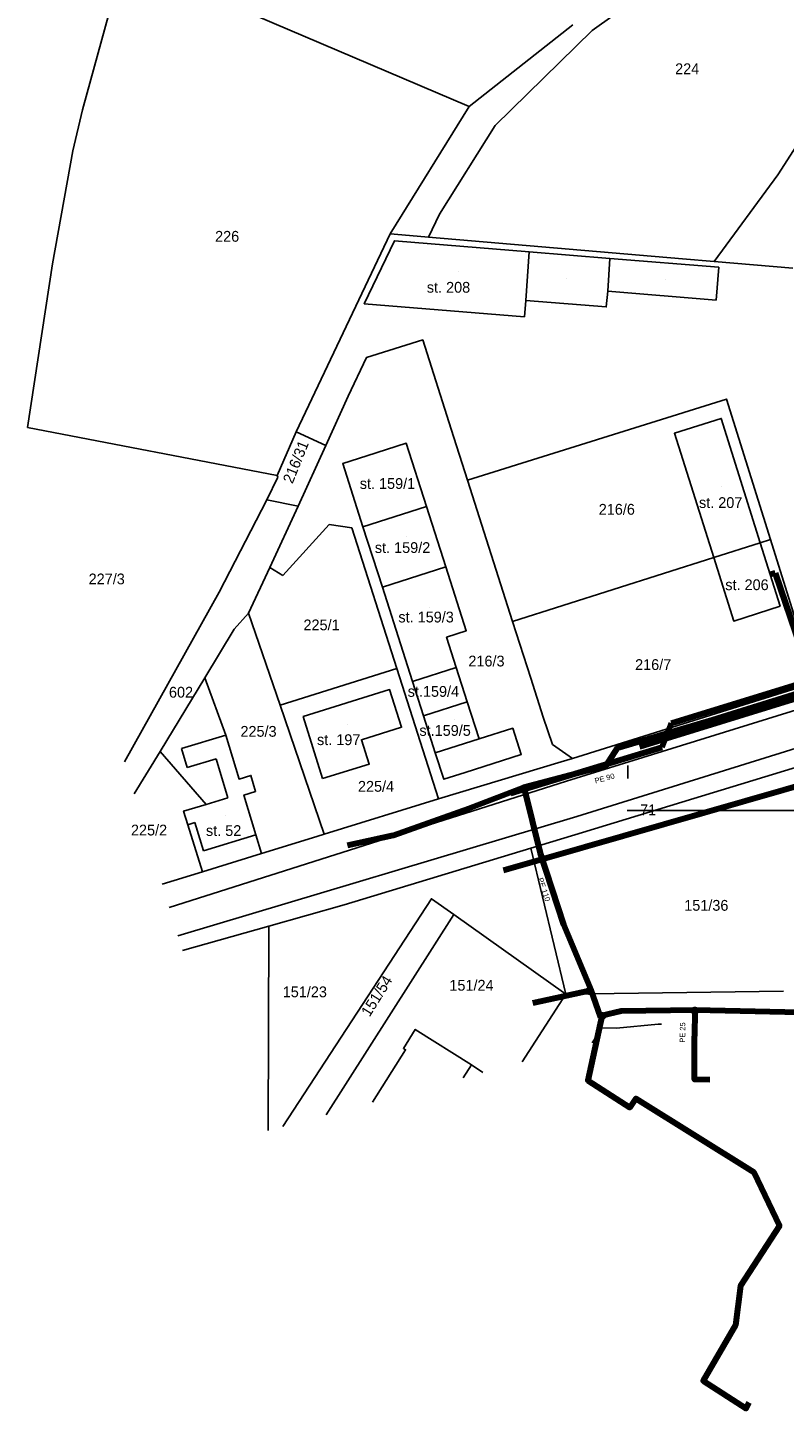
# Model space of a CAD drawing. Extents: x -740024 to -738426, y -1122140 to -1121743.
# Tile 19 of 256: x -739420 to -739280, y -1122140 to -1121884. Entities that reach past the tile are written whole.
import ezdxf

# ---------------------------------------------------------------- set-up
doc = ezdxf.new("R2010")
doc.units = 0
doc.header["$MEASUREMENT"] = 0
for name, color, linetype in [('G_BODOVE_POLE_B101', 7, 'Continuous'), ('G_BODOVE_POLE_T1016', 7, 'Continuous'), ('G_BUDOVY_B404', 7, 'Continuous'), ('G_DALSI_PRVKY_MAPY_B105', 7, 'Continuous'), ('G_DALSI_PRVKY_MAPY_B402', 7, 'Continuous'), ('G_DALSI_PRVKY_MAPY_L21800', 7, 'Continuous'), ('G_HRANICE_PARCEL_L21900', 7, 'Continuous'), ('G_HRANICE_PARCEL_L21999', 7, 'Continuous'), ('G_PARCELY_KN_B304', 7, 'Continuous'), ('G_PARCELY_KN_T100018', 7, 'Continuous'), ('G_PARCELY_KN_T100028', 7, 'Continuous'), ('G_PARCELY_KN_T18', 7, 'Continuous'), ('Standard', 7, 'Continuous'), ('SÍTĚ NOVÉ', 7, 'Continuous'), ('čevak', 7, 'Continuous')]:
    doc.layers.add(name, color=color, linetype=linetype)
doc.styles.add('GENERATED_STYLE_1', font='txt')
doc.styles.add('GENERATED_STYLE_4', font='txt')

msp = doc.modelspace()

# ---------------------------------------------------------------- linework, layer by layer
at = {"layer": 'G_BODOVE_POLE_B101'}
msp.add_line((-739302.015, -1122029.2056), (-739302.0149, -1122029.2056), dxfattribs=at)
at = {"layer": 'G_BUDOVY_B404'}
for p, q in [((-739340.215, -1121929.3456), (-739340.2149, -1121929.3456)), ((-739352.585, -1121967.0356), (-739352.5849, -1121967.0356)), ((-739291.445, -1121969.2056), (-739291.4449, -1121969.2056)), ((-739349.865, -1121978.4656), (-739349.8649, -1121978.4656)), ((-739286.145, -1121986.6256), (-739286.1449, -1121986.6256)), ((-739345.595, -1121991.6356), (-739345.5949, -1121991.6356)), ((-739343.135, -1122005.3856), (-739343.1349, -1122005.3856)), ((-739360.685, -1122013.1656), (-739360.6849, -1122013.1656)), ((-739340.965, -1122012.3356), (-739340.9649, -1122012.3356)), ((-739383.395, -1122030.0856), (-739383.3949, -1122030.0856))]:
    msp.add_line(p, q, dxfattribs=at)
at = {"layer": 'G_DALSI_PRVKY_MAPY_B105'}
for p, q in [((-739352.815, -1121922.3356), (-739352.8149, -1121922.3356)), ((-739345.725, -1121922.9356), (-739345.7249, -1121922.9356)), ((-739298.695, -1121926.9556), (-739298.6949, -1121926.9556)), ((-739357.225, -1121945.2556), (-739357.2249, -1121945.2556)), ((-739360.585, -1121952.4056), (-739360.5849, -1121952.4056)), ((-739370.215, -1121959.0556), (-739370.2149, -1121959.0556)), ((-739375.085, -1121984.1556), (-739375.0849, -1121984.1556)), ((-739372.675, -1121985.6356), (-739372.6749, -1121985.6356)), ((-739379.025, -1121992.6056), (-739379.0249, -1121992.6056)), ((-739351.605, -1122002.9056), (-739351.6049, -1122002.9056)), ((-739373.205, -1122009.6556), (-739373.2049, -1122009.6556)), ((-739365.025, -1122033.5756), (-739365.0249, -1122033.5756))]:
    msp.add_line(p, q, dxfattribs=at)
at = {"layer": 'G_DALSI_PRVKY_MAPY_B402'}
for p, q in [((-739320.095, -1121930.6756), (-739320.0949, -1121930.6756)), ((-739301.875, -1121930.8656), (-739301.8749, -1121930.8656))]:
    msp.add_line(p, q, dxfattribs=at)
at = {"layer": 'G_DALSI_PRVKY_MAPY_L21800', "flags": 128}
for points in [[(-739327.725, -1121934.6856), (-739327.075, -1121925.6656)], [(-739312.545, -1121932.9656), (-739312.135, -1121926.8956)], [(-739320.175, -1122023.7256), (-739212.135, -1121990.1856)], [(-739209.865, -1121996.5056), (-739318.255, -1122030.2956)], [(-739383.235, -1122015.2256), (-739391.465, -1122017.6956)], [(-739336.345, -1122015.9156), (-739344.465, -1122018.5056)], [(-739391.465, -1122017.6956), (-739390.415, -1122021.2156)], [(-739390.415, -1122021.2156), (-739385.055, -1122019.6056)], [(-739385.055, -1122019.6056), (-739382.875, -1122026.8456)], [(-739393.7452, -1122047.1288), (-739320.175, -1122023.7256)], [(-739382.875, -1122026.8456), (-739386.905, -1122028.0556)], [(-739318.255, -1122030.2956), (-739392.1176, -1122052.4184)], [(-739390.305, -1122031.8356), (-739388.965, -1122031.4256)], [(-739388.965, -1122031.4256), (-739387.405, -1122036.6356)], [(-739387.405, -1122036.6356), (-739377.685, -1122033.7156)], [(-739337.775, -1122076.2956), (-739339.2908, -1122078.7044)]]:
    msp.add_lwpolyline(points, dxfattribs=at)
at = {"layer": 'G_HRANICE_PARCEL_L21900', "flags": 128}
for points in [[(-739352.815, -1121922.3356), (-739370.215, -1121959.0556)], [(-739345.725, -1121922.9356), (-739346.435, -1121922.8756), (-739352.815, -1121922.3356)], [(-739292.815, -1121927.4556), (-739298.695, -1121926.9556), (-739345.725, -1121922.9356)], [(-739278.245, -1121928.7056), (-739292.815, -1121927.4556)], [(-739338.505, -1121967.9556), (-739341.505, -1121958.5456), (-739346.785, -1121941.9856), (-739357.225, -1121945.2556), (-739360.585, -1121952.4056), (-739364.755, -1121961.5456)], [(-739338.505, -1121967.9556), (-739290.575, -1121952.9456), (-739282.425, -1121979.0056)], [(-739292.875, -1121982.3256), (-739300.185, -1121959.2756), (-739291.535, -1121956.5556), (-739284.305, -1121979.5956)], [(-739373.745, -1121967.1156), (-739419.945, -1121958.2056)], [(-739370.215, -1121959.0556), (-739364.755, -1121961.5456)], [(-739364.755, -1121961.5456), (-739369.885, -1121972.7756)], [(-739346.115, -1121972.8356), (-739349.855, -1121961.1556), (-739357.145, -1121963.4856), (-739361.595, -1121964.9156), (-739357.855, -1121976.6056)], [(-739375.675, -1121971.6556), (-739373.635, -1121967.4256)], [(-739373.635, -1121967.4256), (-739373.745, -1121967.1156)], [(-739330.185, -1121994.1856), (-739338.505, -1121967.9556)], [(-739369.885, -1121972.7756), (-739375.675, -1121971.6556)], [(-739369.885, -1121972.7756), (-739375.085, -1121984.1556)], [(-739357.855, -1121976.6056), (-739346.115, -1121972.8356)], [(-739342.515, -1121984.0556), (-739346.115, -1121972.8356)], [(-739372.675, -1121985.6356), (-739364.105, -1121976.1656), (-739359.935, -1121976.8156), (-739351.605, -1122002.9056)], [(-739357.855, -1121976.6056), (-739354.265, -1121987.8356)], [(-739284.305, -1121979.5956), (-739280.625, -1121991.3056), (-739289.205, -1121994.0856), (-739292.875, -1121982.3256)], [(-739284.305, -1121979.5956), (-739292.875, -1121982.3256)], [(-739284.305, -1121979.5956), (-739282.425, -1121979.0056)], [(-739282.425, -1121979.0056), (-739274.145, -1122005.4856)], [(-739330.185, -1121994.1856), (-739292.875, -1121982.3256)], [(-739375.085, -1121984.1556), (-739379.025, -1121992.6056)], [(-739375.085, -1121984.1556), (-739372.675, -1121985.6356)], [(-739354.265, -1121987.8356), (-739342.515, -1121984.0556)], [(-739340.575, -1122002.6856), (-739342.365, -1121997.0856), (-739338.725, -1121995.8856), (-739342.515, -1121984.0556)], [(-739354.265, -1121987.8356), (-739350.485, -1121999.6656), (-739348.685, -1122005.2856)], [(-739379.025, -1121992.6056), (-739381.735, -1121995.5856), (-739387.145, -1122004.5756)], [(-739379.025, -1121992.6056), (-739373.205, -1122009.6556)], [(-739319.065, -1122019.5256), (-739322.765, -1122016.9556), (-739324.475, -1122011.8856), (-739326.805, -1122004.6556), (-739330.185, -1121994.1856)], [(-739373.205, -1122009.6556), (-739351.605, -1122002.9056)], [(-739351.605, -1122002.9056), (-739343.895, -1122027.0356)], [(-739348.685, -1122005.2856), (-739340.575, -1122002.6856)], [(-739338.545, -1122009.0256), (-739340.575, -1122002.6856)], [(-739387.145, -1122004.5756), (-739395.395, -1122018.2856)], [(-739376.625, -1122037.1656), (-739377.685, -1122033.7156), (-739379.905, -1122026.3156), (-739377.755, -1122025.6756), (-739378.595, -1122022.6956), (-739380.795, -1122023.3556), (-739383.235, -1122015.2256), (-739387.145, -1122004.5756)], [(-739348.685, -1122005.2856), (-739346.665, -1122011.6256)], [(-739319.065, -1122019.5256), (-739274.145, -1122005.4856)], [(-739365.025, -1122033.5756), (-739373.205, -1122009.6556)], [(-739346.665, -1122011.6256), (-739344.465, -1122018.5056), (-739342.905, -1122023.3856), (-739338.925, -1122022.1156), (-739328.565, -1122018.8056), (-739330.135, -1122013.9456), (-739336.345, -1122015.9156), (-739338.545, -1122009.0256)], [(-739346.665, -1122011.6256), (-739338.545, -1122009.0256)], [(-739395.395, -1122018.2856), (-739400.2174, -1122026.094)], [(-739395.395, -1122018.2856), (-739386.905, -1122028.0556), (-739391.065, -1122029.3056), (-739390.305, -1122031.8356), (-739387.585, -1122040.5756)], [(-739343.895, -1122027.0356), (-739321.165, -1122020.1856), (-739319.065, -1122019.5256)], [(-739272.525, -1122019.6056), (-739298.805, -1122027.6256), (-739317.205, -1122033.2356), (-739326.765, -1122036.1556)], [(-739365.025, -1122033.5756), (-739343.895, -1122027.0356)], [(-739376.625, -1122037.1656), (-739366.415, -1122034.0056), (-739365.025, -1122033.5756)], [(-739326.765, -1122036.1556), (-739361.355, -1122046.6956), (-739375.305, -1122050.6156)], [(-739387.585, -1122040.5756), (-739376.625, -1122037.1656)], [(-739395.0586, -1122042.8603), (-739387.585, -1122040.5756)], [(-739372.7263, -1122087.7535), (-739345.185, -1122045.5356), (-739341.025, -1122048.4856)], [(-739341.025, -1122048.4856), (-739320.275, -1122063.2156)], [(-739375.305, -1122050.6156), (-739391.2913, -1122055.1038)], [(-739328.3857, -1122075.753), (-739320.275, -1122063.2156)], [(-739279.9823, -1122062.653), (-739320.275, -1122063.2156)], [(-739335.6937, -1122077.7309), (-739337.775, -1122076.2956), (-739348.185, -1122069.7456), (-739350.385, -1122073.2556), (-739349.965, -1122073.5256), (-739356.12, -1122083.2591)], [(-739302.5965, -1122068.7734), (-739303.215, -1122068.7656), (-739310.925, -1122069.5256), (-739313.605, -1122069.4556), (-739313.795, -1122069.7456), (-739315.4529, -1122072.2529)]]:
    msp.add_lwpolyline(points, dxfattribs=at)
for points in [[(-739292.475, -1121934.6356), (-739312.545, -1121932.9656), (-739312.815, -1121935.8756), (-739327.725, -1121934.6856), (-739327.975, -1121937.6956), (-739357.615, -1121935.2856), (-739352.025, -1121923.6256), (-739327.075, -1121925.6656), (-739312.135, -1121926.8956), (-739291.995, -1121928.5456)], [(-739365.365, -1122023.2656), (-739368.925, -1122011.7756), (-739352.925, -1122006.7756), (-739350.725, -1122013.7756), (-739358.135, -1122016.0656), (-739356.705, -1122020.5756)]]:
    msp.add_lwpolyline(points, close=True, dxfattribs=at)
at = {"layer": 'G_HRANICE_PARCEL_L21999', "flags": 128}
for points in [[(-739345.725, -1121922.9356), (-739343.695, -1121918.6656), (-739333.355, -1121902.2756), (-739315.425, -1121884.6456), (-739292.295, -1121868.1156), (-739279.175, -1121859.9256), (-739263.485, -1121851.8156)], [(-739249.035, -1121862.8956), (-739266.665, -1121889.0256), (-739281.065, -1121911.3856), (-739292.815, -1121927.4556)], [(-739419.945, -1121958.2056), (-739415.325, -1121927.8956), (-739411.565, -1121906.9556), (-739409.785, -1121899.3656), (-739402.145, -1121871.4356)], [(-739338.215, -1121898.7556), (-739402.145, -1121871.4356)], [(-739318.985, -1121883.6056), (-739338.215, -1121898.7556)], [(-739338.215, -1121898.7556), (-739352.815, -1121922.3356)], [(-739370.215, -1121959.0556), (-739373.745, -1121967.1156)], [(-739402.0401, -1122020.1702), (-739384.475, -1121988.7256), (-739375.675, -1121971.6556)], [(-739320.275, -1122063.2156), (-739326.765, -1122036.1556)], [(-739341.025, -1122048.4856), (-739364.6751, -1122085.5745)], [(-739375.305, -1122050.6156), (-739375.4242, -1122088.4836)]]:
    msp.add_lwpolyline(points, dxfattribs=at)
at = {"layer": 'G_PARCELY_KN_B304'}
for p, q in [((-739366.135, -1121993.6356), (-739366.1349, -1121993.6356)), ((-739378.165, -1122013.7656), (-739378.1649, -1122013.7656)), ((-739355.845, -1122024.1256), (-739355.8449, -1122024.1256)), ((-739397.265, -1122031.8256), (-739397.2649, -1122031.8256)), ((-739365.225, -1122060.7256), (-739365.2249, -1122060.7256))]:
    msp.add_line(p, q, dxfattribs=at)
at = {"layer": 'Standard', "color": 1, "lineweight": 200}
msp.add_line((-739246.0931, -1121998.6719), (-739306.6831, -1122017.3633), dxfattribs=at)
at = {"layer": 'SÍTĚ NOVÉ', "color": 1, "lineweight": 200}
for p, q in [((-739300.7666, -1122012.9901), (-739158.3824, -1121969.1704)), ((-739331.8204, -1122040.2438), (-739192.88, -1122000.2836)), ((-739302.4885, -1122017.4433), (-739300.7666, -1122012.9901)), ((-739330.4548, -1122025.9935), (-739302.4885, -1122017.4433))]:
    msp.add_line(p, q, dxfattribs=at)
at = {"layer": 'SÍTĚ NOVÉ'}
for p, q in [((-739308.815, -1122020.8583), (-739308.815, -1122023.2426)), ((-739308.9475, -1122029.1865), (-739098.815, -1122029.1865))]:
    msp.add_line(p, q, dxfattribs=at)
at = {"layer": 'čevak', "color": 1, "lineweight": 200}
for q in [(-739282.465, -1121985.4506), (-739275.015, -1122004.3956)]:
    msp.add_line((-739281.555, -1121985.1856), q, dxfattribs=at)
at = {"layer": 'čevak', "color": 1, "lineweight": 200, "flags": 128}
for points in [[(-739232.065, -1121993.6856), (-739236.755, -1121995.0656), (-739267.745, -1122004.1256), (-739273.345, -1122006.2356), (-739273.605, -1122006.3356), (-739293.235, -1122012.4556), (-739310.815, -1122017.6256), (-739312.915, -1122020.8956), (-739328.105, -1122024.9556)], [(-739328.105, -1122024.9556), (-739338.175, -1122028.7956), (-739352.295, -1122033.7956), (-739360.705, -1122035.6656)], [(-739328.105, -1122024.9556), (-739328.045, -1122025.1356)], [(-739328.045, -1122025.1356), (-739325.075, -1122037.0956), (-739320.725, -1122050.3356), (-739315.635, -1122062.5256), (-739313.945, -1122067.2756), (-739313.715, -1122067.1856), (-739310.065, -1122066.3156), (-739296.385, -1122066.1256), (-739271.395, -1122066.6556)], [(-739315.635, -1122062.5256), (-739315.925, -1122062.6056), (-739326.435, -1122064.8556)], [(-739313.655, -1122067.2856), (-739316.255, -1122079.2256), (-739308.445, -1122084.2356), (-739307.325, -1122082.5556), (-739285.505, -1122096.1856), (-739280.735, -1122106.1656), (-739287.985, -1122117.2356), (-739288.865, -1122124.5356), (-739294.875, -1122134.8456), (-739286.925, -1122139.9656), (-739286.365, -1122138.8456)], [(-739313.715, -1122067.1856), (-739313.655, -1122067.2856)], [(-739296.385, -1122066.1256), (-739296.395, -1122066.2856), (-739296.455, -1122070.9756)], [(-739293.615, -1122079.0656), (-739296.485, -1122079.0156), (-739296.455, -1122070.9756)]]:
    msp.add_lwpolyline(points, dxfattribs=at)
at = {"layer": 'čevak', "color": 1, "lineweight": 200}
for centre in [(-739328.045, -1122025.1356), (-739315.925, -1122062.6056), (-739313.655, -1122067.2856), (-739296.395, -1122066.2856)]:
    msp.add_circle(centre, 0.25, dxfattribs=at)

# ---------------------------------------------------------------- texts
at = {"layer": 'G_BODOVE_POLE_T1016', "insert": (-739306.5504, -1122029.0653), "char_height": 2, "attachment_point": 4, "style": 'GENERATED_STYLE_1'}
msp.add_mtext('{71}', dxfattribs=at)
at = {"layer": 'G_PARCELY_KN_T100018', "insert": (-739372.7133, -1122062.8024), "char_height": 2, "attachment_point": 4, "style": 'GENERATED_STYLE_1'}
msp.add_mtext('{151/23}', dxfattribs=at)
at = {"layer": 'G_PARCELY_KN_T100028', "char_height": 2, "attachment_point": 4, "style": 'GENERATED_STYLE_1'}
for s, insert in [('{st. 208}', (-739346.0393, -1121932.2617)), ('{st. 159/1}', (-739358.4519, -1121968.6171)), ('{st. 207}', (-739295.6493, -1121972.1517)), ('{st. 159/2}', (-739355.6619, -1121980.4871)), ('{st. 206}', (-739290.7792, -1121987.3721)), ('{st. 159/3}', (-739351.3019, -1121993.3578)), ('{st.159/4}', (-739349.5795, -1122007.1369)), ('{st.159/5}', (-739347.4095, -1122014.3669)), ('{st. 197}', (-739366.3693, -1122016.0817)), ('{st. 52}', (-739386.9304, -1122032.9217))]:
    msp.add_mtext(s, dxfattribs=dict(at, insert=insert))
at = {"layer": 'G_PARCELY_KN_T18', "char_height": 2, "attachment_point": 7, "style": 'GENERATED_STYLE_1'}
for s, insert in [('{224}', (-739300.0678, -1121892.7569)), ('{226}', (-739385.2378, -1121923.8298)), ('{216/6}', (-739314.2078, -1121974.4098)), ('{227/3}', (-739408.6478, -1121987.3112)), ('{225/1}', (-739368.8744, -1121995.8298)), ('{216/3}', (-739338.3428, -1122002.5277)), ('{216/7}', (-739307.4778, -1122003.1798)), ('{602}', (-739393.7788, -1122008.2998)), ('{225/3}', (-739380.5444, -1122015.5512)), ('{225/4}', (-739358.7878, -1122025.7398)), ('{225/2}', (-739400.8144, -1122033.8398)), ('{151/36}', (-739298.3807, -1122047.7912)), ('{151/24}', (-739341.8607, -1122062.5998))]:
    msp.add_mtext(s, dxfattribs=dict(at, insert=insert))
for s, insert, rotation in [('{216/31}', (-739370.8831, -1121968.7655), 68), ('{151/54}', (-739356.6133, -1122067.5594), 58)]:
    msp.add_mtext(s, dxfattribs=dict(at, insert=insert, rotation=rotation))
at = {"layer": 'čevak', "color": 1, "lineweight": 60, "char_height": 1, "attachment_point": 7, "style": 'GENERATED_STYLE_4'}
for s, insert, rotation in [('{PE 90}', (-739314.8119, -1122024.2156), 14.964), ('{PE 110}', (-739325.5325, -1122041.8425), 288.188), ('{PE 25}', (-739298.2078, -1122072.2146), 89.267)]:
    msp.add_mtext(s, dxfattribs=dict(at, insert=insert, rotation=rotation))

doc.saveas('drawing.dxf')
